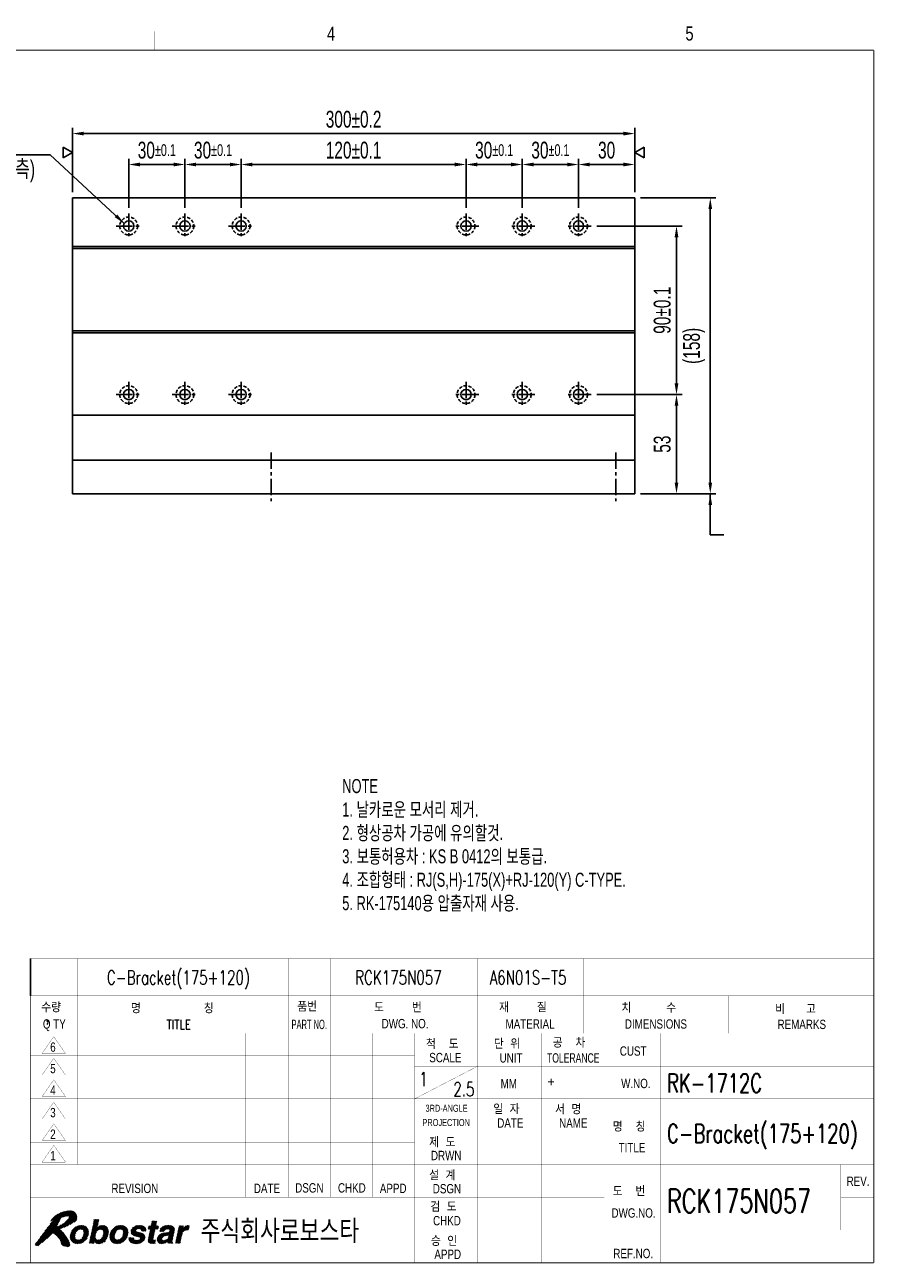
# Model space of a CAD drawing. Extents: x 8372 to 9333, y -2410 to -1735.
# Tile 2 of 2: x 8880 to 9333, y -2397 to -1735. Entities that reach past the tile are written whole.
import ezdxf
from ezdxf.enums import TextEntityAlignment as Align

# ---------------------------------------------------------------- set-up
doc = ezdxf.new("R2010")
doc.units = 0
doc.header["$LTSCALE"] = 7
doc.header["$MEASUREMENT"] = 0
doc.linetypes.add('CENTER', pattern=[2, 1.25, -0.25, 0.25, -0.25])
doc.linetypes.add('HIDDEN', pattern=[0.375, 0.25, -0.125])
doc.layers.get('0').update_dxf_attribs({"linetype": 'CONTINUOUS'})
doc.layers.get('DEFPOINTS').update_dxf_attribs({"linetype": 'CONTINUOUS'})
for name, color, linetype in [('1', 3, 'CENTER'), ('3', 4, 'CONTINUOUS'), ('CENTERLINE', 3, 'CENTER'), ('CL', 3, 'CENTER'), ('DIM', 4, 'CONTINUOUS'), ('DIMENSION', 4, 'CONTINUOUS'), ('HIDDENLINE', 5, 'HIDDEN')]:
    doc.layers.add(name, color=color, linetype=linetype)
doc.styles.add('GHS', font='romans.shx', dxfattribs={"bigfont": 'ghs.shx'})
doc.styles.add('HS', font='txt.shx', dxfattribs={"width": 0.8, "bigfont": 'hs.shx'})
doc.styles.add('KESTD1', font='simplex.shx', dxfattribs={"width": 0.7, "bigfont": 'hgs.shx'})
doc.styles.add('ROMANS', font='ROMANS.shx', dxfattribs={"width": 0.8})
doc.styles.get("Standard").update_dxf_attribs({"font": 'Gulim.ttf', "width": 0.7})
doc.dimstyles.new('A3', dxfattribs={"dimscale": 2, "dimtxt": 3, "dimasz": 2, "dimexe": 1, "dimexo": 1, "dimgap": 1, "dimtad": 1, "dimdec": 4, "dimdsep": 46, "dimtxsty": 'Standard', "dimcen": 2.5, "dimclrd": 4, "dimclre": 4, "dimclrt": 9, "dimazin": 2, "dimtfac": 1, "dimtdec": 4, "dimtmove": 0, "dimatfit": 3, "dimfxl": 0, "dimtolj": 1, "dimarcsym": 0})

# ---------------------------------------------------------------- blocks, each defined once
blk = doc.blocks.new('*X1')
at = {"color": 0}
for p, q in [((8.49, 5.4), (11.07, 7.98)), ((8.51, 5.59), (10.91, 7.99)), ((8.53, 5.79), (10.72, 7.98)), ((8.55, 5.98), (10.52, 7.96)), ((10.39, 7.12), (11.23, 7.96)), ((12.85, 5.52), (15.32, 7.98)), ((12.9, 5.74), (15.11, 7.96)), ((13.14, 6.86), (14.39, 8.11)), ((13.19, 7.09), (14.44, 8.34)), ((13.23, 7.31), (14.48, 8.56)), ((13.28, 7.54), (14.53, 8.79)), ((13.33, 7.76), (14.58, 9.01)), ((13.38, 7.99), (14.6, 9.21)), ((13.42, 8.21), (14.42, 9.21)), ((13.47, 8.44), (14.24, 9.21)), ((13.52, 8.66), (14.07, 9.21)), ((13.57, 8.88), (13.89, 9.21)), ((13.62, 9.11), (13.71, 9.21)), ((14.54, 7.03), (15.5, 7.99)), ((14.81, 7.12), (15.66, 7.97)), ((15.01, 7.14), (15.81, 7.95)), ((16.95, 5.55), (19.39, 7.99)), ((16.97, 5.74), (19.21, 7.98)), ((16.98, 5.94), (19.01, 7.96)), ((17.04, 6.17), (18.81, 7.94)), ((18.58, 7), (19.55, 7.97)), ((18.88, 7.13), (19.71, 7.95)), ((21.49, 6.55), (22.9, 7.96)), ((21.51, 6.39), (23.09, 7.98)), ((21.52, 6.23), (23.28, 7.99)), ((21.59, 6.13), (23.45, 7.99)), ((22.87, 7.23), (23.62, 7.98)), ((23.07, 7.25), (23.77, 7.95)), ((25.14, 7.2), (26.85, 8.91)), ((25.31, 7.2), (26.97, 8.85)), ((25.49, 7.2), (26.92, 8.63)), ((25.53, 6.71), (26.78, 7.95)), ((25.58, 6.93), (26.83, 8.18)), ((25.63, 7.15), (26.88, 8.4)), ((25.82, 8.05), (26.67, 8.91)), ((25.86, 8.28), (26.5, 8.91)), ((25.91, 8.5), (26.32, 8.91)), ((25.96, 8.73), (26.14, 8.91)), ((27.64, 6.69), (28.89, 7.94)), ((27.81, 6.69), (29.1, 7.98)), ((27.99, 6.69), (29.29, 7.99)), ((28.17, 6.69), (29.47, 8)), ((28.34, 6.69), (29.64, 7.99)), ((29.02, 7.19), (29.81, 7.98)), ((29.22, 7.21), (29.95, 7.95)), ((31.21, 5.32), (33.89, 7.99)), ((31.26, 5.54), (33.71, 7.99)), ((31.31, 5.76), (33.51, 7.97)), ((8.52, 5.25), (9.68, 6.41)), ((8.55, 5.1), (9.59, 6.15)), ((8.58, 4.96), (9.54, 5.92)), ((8.62, 6.23), (10.31, 7.92)), ((8.64, 4.84), (9.52, 5.72)), ((8.7, 6.49), (10.04, 7.84)), ((8.7, 4.73), (9.52, 5.54)), ((8.77, 4.61), (9.54, 5.39)), ((8.88, 6.84), (9.71, 7.68)), ((9.99, 4.07), (12.42, 6.5)), ((10.17, 4.08), (12.4, 6.3)), ((10.37, 4.1), (12.38, 6.1)), ((10.58, 4.12), (12.32, 5.87)), ((10.6, 7.15), (11.38, 7.94)), ((10.78, 7.16), (11.51, 7.89)), ((10.84, 4.21), (12.23, 5.6)), ((10.93, 7.13), (11.64, 7.84)), ((11.05, 5.31), (12.42, 6.68)), ((11.06, 7.09), (11.77, 7.79)), ((11.17, 7.02), (11.87, 7.71)), ((11.26, 6.93), (11.96, 7.64)), ((11.26, 5.69), (12.4, 6.83)), ((11.33, 6.82), (12.06, 7.56)), ((11.34, 5.95), (12.37, 6.98)), ((11.37, 6.69), (12.14, 7.46)), ((11.38, 6.17), (12.34, 7.12)), ((11.4, 6.54), (12.21, 7.35)), ((11.4, 6.36), (12.28, 7.24)), ((12.57, 4.17), (13.86, 5.46)), ((12.61, 4.39), (13.85, 5.63)), ((12.66, 4.62), (13.87, 5.83)), ((12.71, 4.84), (13.91, 6.05)), ((12.73, 4.16), (13.89, 5.32)), ((12.76, 5.07), (13.99, 6.3)), ((12.8, 5.29), (14.14, 6.63)), ((12.95, 5.97), (14.85, 7.87)), ((13, 6.19), (14.24, 7.44)), ((13.04, 6.42), (14.29, 7.66)), ((13.09, 6.64), (14.34, 7.89)), ((14.27, 4.1), (16.65, 6.49)), ((14.41, 4.07), (16.63, 6.29)), ((14.58, 4.06), (16.6, 6.09)), ((14.78, 4.09), (16.54, 5.84)), ((14.99, 4.12), (16.46, 5.59)), ((15.16, 7.12), (15.94, 7.9)), ((15.19, 5.21), (16.67, 6.68)), ((15.29, 7.08), (16.06, 7.84)), ((15.4, 7.01), (16.18, 7.79)), ((15.46, 5.65), (16.65, 6.84)), ((15.49, 6.91), (16.27, 7.7)), ((15.55, 6.81), (16.36, 7.61)), ((15.55, 5.92), (16.63, 7)), ((15.59, 6.67), (16.44, 7.52)), ((15.6, 6.14), (16.61, 7.15)), ((15.62, 6.51), (16.5, 7.4)), ((15.62, 6.34), (16.55, 7.27)), ((16.94, 5.37), (18.28, 6.71)), ((16.97, 5.22), (18.1, 6.34)), ((17, 5.07), (18.02, 6.09)), ((17.03, 4.92), (17.98, 5.87)), ((17.09, 4.81), (17.96, 5.68)), ((17.13, 6.43), (18.55, 7.86)), ((17.16, 4.7), (17.96, 5.5)), ((17.23, 4.59), (17.99, 5.36)), ((17.25, 6.73), (18.26, 7.74)), ((18.31, 4.08), (20.87, 6.64)), ((18.47, 4.06), (20.85, 6.45)), ((18.66, 4.08), (20.84, 6.25)), ((18.86, 4.1), (20.82, 6.06)), ((19.08, 4.15), (20.74, 5.8)), ((19.09, 7.16), (19.86, 7.92)), ((19.26, 7.15), (19.98, 7.88)), ((19.34, 4.23), (20.65, 5.54)), ((19.41, 7.13), (20.11, 7.83)), ((19.53, 7.07), (20.24, 7.77)), ((19.64, 7), (20.33, 7.7)), ((19.67, 5.62), (20.84, 6.79)), ((19.72, 6.91), (20.43, 7.62)), ((19.77, 5.89), (20.82, 6.94)), ((19.79, 6.79), (20.53, 7.54)), ((19.82, 6.65), (20.6, 7.43)), ((19.82, 6.12), (20.79, 7.09)), ((19.84, 6.32), (20.73, 7.21)), ((19.85, 6.5), (20.67, 7.32)), ((21.04, 5.04), (21.35, 5.36)), ((21.04, 5.22), (21.18, 5.36)), ((21.05, 4.87), (21.53, 5.36)), ((21.1, 4.75), (21.71, 5.36)), ((21.15, 4.62), (21.88, 5.36)), ((21.22, 4.52), (22.05, 5.35)), ((21.47, 6.72), (22.69, 7.93)), ((21.54, 6.96), (22.42, 7.84)), ((21.69, 6.04), (22.49, 6.84)), ((21.78, 5.96), (22.55, 6.73)), ((21.79, 7.38), (22.01, 7.61)), ((21.87, 5.87), (22.64, 6.65)), ((22, 5.82), (22.78, 6.6)), ((22.13, 5.78), (22.91, 6.56)), ((22.26, 5.73), (23.05, 6.52)), ((22.39, 5.69), (23.19, 6.49)), ((22.53, 5.65), (23.34, 6.46)), ((22.54, 4.06), (24.39, 5.92)), ((22.68, 5.62), (23.48, 6.42)), ((22.72, 4.07), (24.43, 5.78)), ((22.82, 5.59), (23.62, 6.38)), ((22.91, 4.08), (24.45, 5.62)), ((22.97, 5.55), (23.75, 6.34)), ((23.1, 5.51), (23.88, 6.29)), ((23.13, 4.13), (24.47, 5.46)), ((23.23, 5.47), (24.01, 6.24)), ((23.24, 7.24), (23.92, 7.92)), ((23.35, 5.41), (24.12, 6.17)), ((23.4, 7.22), (24.05, 7.88)), ((23.41, 5.29), (24.21, 6.09)), ((23.44, 5.15), (24.3, 6.01)), ((23.53, 7.18), (24.17, 7.82)), ((23.63, 7.1), (24.29, 7.77)), ((23.68, 6.98), (24.38, 7.68)), ((23.7, 6.82), (24.48, 7.6)), ((23.82, 6.76), (24.55, 7.49)), ((23.99, 6.76), (24.6, 7.37)), ((24.17, 6.76), (24.65, 7.24)), ((24.35, 6.76), (24.66, 7.07)), ((24.52, 6.76), (24.66, 6.9)), ((25.12, 4.7), (26.35, 5.93)), ((25.13, 4.54), (26.3, 5.71)), ((25.15, 4.91), (26.4, 6.16)), ((25.17, 7.41), (25.66, 7.9)), ((25.18, 4.41), (26.25, 5.49)), ((25.2, 5.13), (26.45, 6.38)), ((25.22, 7.63), (25.49, 7.9)), ((25.24, 5.36), (26.49, 6.61)), ((25.27, 7.86), (25.31, 7.9)), ((25.29, 5.58), (26.54, 6.83)), ((25.34, 5.81), (26.59, 7.06)), ((25.39, 6.03), (27.25, 7.9)), ((25.44, 6.26), (27.08, 7.9)), ((25.48, 6.48), (26.9, 7.9)), ((26.73, 7.2), (27.37, 7.83)), ((26.9, 7.2), (27.32, 7.61)), ((27.07, 4.89), (28.55, 6.36)), ((27.08, 7.2), (27.27, 7.38)), ((27.09, 4.72), (28.75, 6.39)), ((27.09, 5.08), (28.33, 6.32)), ((27.12, 4.58), (28.96, 6.42)), ((27.15, 5.32), (28.09, 6.26)), ((27.18, 4.46), (29.17, 6.45)), ((27.3, 5.64), (27.76, 6.1)), ((27.61, 6.84), (28.66, 7.89)), ((27.74, 7.15), (28.37, 7.77)), ((28.42, 4.11), (30.63, 6.32)), ((28.61, 5.72), (29.37, 6.48)), ((28.67, 4.19), (30.58, 6.1)), ((28.84, 5.77), (30.64, 7.57)), ((29.04, 4.39), (30.53, 5.87)), ((29.05, 5.8), (30.7, 7.45)), ((29.27, 5.85), (30.75, 7.33)), ((29.31, 4.48), (30.48, 5.65)), ((29.31, 4.3), (30.43, 5.42)), ((29.38, 7.2), (30.1, 7.92)), ((29.38, 5.25), (30.67, 6.54)), ((29.5, 5.55), (30.72, 6.77)), ((29.53, 7.17), (30.23, 7.87)), ((29.55, 5.77), (30.75, 6.98)), ((29.56, 5.96), (30.76, 7.16)), ((29.65, 7.12), (30.35, 7.82)), ((29.73, 7.02), (30.46, 7.75)), ((29.76, 6.87), (30.56, 7.67)), ((30.97, 4.19), (32.22, 5.44)), ((31.02, 4.42), (32.27, 5.67)), ((31.07, 4.64), (32.32, 5.89)), ((31.12, 4.87), (32.37, 6.12)), ((31.16, 5.09), (32.45, 6.38)), ((31.36, 5.99), (33.25, 7.89)), ((31.4, 6.21), (32.6, 7.41)), ((31.45, 6.44), (32.65, 7.63)), ((31.5, 6.66), (32.69, 7.86)), ((31.55, 6.89), (32.56, 7.9)), ((31.59, 7.11), (32.38, 7.9)), ((31.64, 7.34), (32.2, 7.9)), ((31.69, 7.56), (32.03, 7.9)), ((31.74, 7.79), (31.85, 7.9)), ((32.98, 6.91), (33.92, 7.85)), ((33.22, 6.97), (33.87, 7.62)), ((33.42, 6.99), (33.83, 7.4)), ((33.6, 7), (33.78, 7.18)), ((8.84, 4.51), (9.58, 5.25)), ((8.94, 4.44), (9.65, 5.14)), ((9.04, 4.36), (9.73, 5.05)), ((9.14, 4.28), (9.84, 4.98)), ((9.26, 4.23), (9.97, 4.93)), ((9.39, 4.18), (10.12, 4.91)), ((9.52, 4.13), (10.29, 4.9)), ((9.67, 4.1), (10.5, 4.93)), ((9.83, 4.09), (10.82, 5.07)), ((11.15, 4.34), (12.09, 5.28)), ((12.91, 4.16), (13.94, 5.19)), ((13.09, 4.16), (14.01, 5.09)), ((13.26, 4.16), (13.6, 4.49)), ((13.44, 4.16), (13.55, 4.27)), ((13.67, 4.57), (14.1, 5)), ((13.73, 4.45), (14.21, 4.93)), ((13.81, 4.36), (14.35, 4.9)), ((13.9, 4.27), (14.51, 4.87)), ((14.01, 4.2), (14.71, 4.9)), ((14.13, 4.15), (15.04, 5.05)), ((15.25, 4.2), (16.31, 5.27)), ((15.69, 4.46), (16.01, 4.79)), ((17.31, 4.5), (18.04, 5.23)), ((17.41, 4.42), (18.11, 5.12)), ((17.51, 4.34), (18.2, 5.03)), ((17.61, 4.26), (18.31, 4.96)), ((17.74, 4.22), (18.45, 4.93)), ((17.87, 4.17), (18.6, 4.9)), ((17.99, 4.12), (18.79, 4.91)), ((18.15, 4.1), (18.99, 4.94)), ((19.7, 4.41), (20.46, 5.17)), ((21.31, 4.43), (22.05, 5.17)), ((21.4, 4.35), (22.09, 5.04)), ((21.52, 4.29), (22.18, 4.94)), ((21.64, 4.23), (22.29, 4.88)), ((21.76, 4.17), (22.43, 4.84)), ((21.91, 4.14), (22.58, 4.82)), ((22.05, 4.11), (22.75, 4.81)), ((22.2, 4.09), (22.94, 4.82)), ((22.37, 4.07), (23.19, 4.9)), ((23.37, 4.19), (24.45, 5.27)), ((23.65, 4.3), (24.34, 4.98)), ((25.25, 4.31), (26.21, 5.26)), ((25.35, 4.23), (26.17, 5.04)), ((25.49, 4.19), (26.22, 4.92)), ((25.62, 4.14), (26.35, 4.87)), ((25.79, 4.13), (26.52, 4.86)), ((25.95, 4.12), (26.7, 4.87)), ((26.13, 4.12), (26.7, 4.69)), ((26.31, 4.12), (26.65, 4.47)), ((26.49, 4.13), (26.6, 4.24)), ((27.25, 4.36), (28.09, 5.2)), ((27.34, 4.27), (28.09, 5.02)), ((27.44, 4.2), (28.15, 4.9)), ((27.57, 4.14), (28.24, 4.82)), ((27.7, 4.1), (28.37, 4.77)), ((27.85, 4.08), (28.55, 4.77)), ((28.02, 4.06), (28.77, 4.82)), ((28.21, 4.08), (29.08, 4.95)), ((29.35, 4.16), (30.39, 5.2)), ((29.53, 4.16), (30.34, 4.97)), ((29.7, 4.16), (30.3, 4.76)), ((29.88, 4.16), (30.28, 4.56)), ((30.06, 4.16), (30.31, 4.41)), ((30.23, 4.16), (30.39, 4.32)), ((31.12, 4.16), (32.18, 5.22)), ((31.29, 4.16), (32.13, 4.99)), ((31.47, 4.16), (32.08, 4.77)), ((31.65, 4.16), (32.03, 4.54)), ((31.82, 4.16), (31.98, 4.32))]:
    blk.add_line(p, q, dxfattribs=at)
blk = doc.blocks.new('*X2')
at = {"color": 0}
for p, q in [((2.13, 5.4), (7.75, 11.03)), ((2.6, 6.05), (7.53, 10.98)), ((3.09, 6.72), (7.3, 10.93)), ((3.62, 7.42), (7.08, 10.88)), ((4.25, 8.23), (6.86, 10.84)), ((4.83, 8.99), (6.55, 10.71)), ((5.05, 6.2), (9.58, 10.73)), ((5.15, 6.12), (9.65, 10.62)), ((6.55, 9.65), (7.97, 11.06)), ((6.85, 9.77), (8.18, 11.1)), ((7.1, 9.84), (8.37, 11.11)), ((7.32, 9.89), (8.55, 11.11)), ((7.53, 9.92), (8.72, 11.11)), ((7.73, 9.94), (8.87, 11.08)), ((7.92, 9.96), (9.01, 11.05)), ((8.11, 9.97), (9.15, 11.01)), ((8.22, 9.54), (9.49, 10.81)), ((8.25, 9.93), (9.26, 10.94)), ((8.29, 9.8), (9.37, 10.88)), ((1.02, 3.77), (6.2, 8.94)), ((1.09, 4.01), (6.36, 9.27)), ((1.16, 3.72), (6.04, 8.6)), ((1.3, 3.69), (5.87, 8.26)), ((1.64, 4.74), (6.53, 9.63)), ((4.36, 8.87), (5.87, 10.38)), ((4.5, 9.19), (5.44, 10.12)), ((4.79, 9.12), (6.22, 10.55)), ((4.84, 6.34), (6.57, 8.07)), ((4.94, 6.27), (7.07, 8.4)), ((6.53, 7.33), (9.72, 10.52)), ((6.82, 7.44), (9.78, 10.4)), ((7.12, 7.56), (9.84, 10.28)), ((7.43, 7.69), (9.88, 10.15)), ((7.76, 7.85), (9.92, 10.01)), ((8.1, 8.01), (9.95, 9.86)), ((8.47, 8.2), (9.95, 9.69)), ((8.87, 8.43), (9.95, 9.51)), ((9.32, 8.7), (9.89, 9.27)), ((1.45, 3.66), (5.66, 7.87)), ((1.62, 3.65), (5.61, 7.64)), ((2.49, 4.35), (5.89, 7.74)), ((3.53, 5.21), (4.72, 6.4)), ((4.73, 6.41), (6.2, 7.88)), ((5.25, 6.04), (6.34, 7.14)), ((5.34, 5.96), (6.44, 7.06)), ((5.44, 5.88), (6.53, 6.97)), ((5.54, 5.8), (6.62, 6.89)), ((5.62, 5.71), (6.71, 6.8)), ((5.71, 5.62), (6.79, 6.71)), ((5.8, 5.54), (6.88, 6.62)), ((5.89, 5.45), (6.96, 6.52)), ((5.97, 5.35), (7.05, 6.43)), ((6.04, 5.25), (7.13, 6.33)), ((6.12, 5.15), (7.2, 6.23)), ((6.2, 5.05), (7.28, 6.13)), ((6.27, 4.94), (7.36, 6.03)), ((6.33, 4.83), (7.44, 5.93)), ((6.4, 4.72), (7.51, 5.83)), ((6.46, 4.61), (7.58, 5.72)), ((6.51, 4.48), (7.65, 5.62)), ((6.56, 4.36), (7.72, 5.51)), ((6.57, 4.01), (7.86, 5.29)), ((6.61, 4.23), (7.79, 5.4)), ((6.49, 4.11), (6.54, 4.15)), ((6.65, 3.92), (7.92, 5.18)), ((6.74, 3.83), (7.99, 5.07)), ((6.83, 3.74), (8.05, 4.96)), ((6.92, 3.65), (8.12, 4.85)), ((7.05, 3.6), (8.18, 4.73)), ((7.2, 3.58), (8.24, 4.62)), ((7.34, 3.54), (8.3, 4.5)), ((7.48, 3.51), (8.35, 4.37)), ((7.62, 3.47), (8.37, 4.22)), ((7.77, 3.44), (8.4, 4.07)), ((7.93, 3.42), (8.43, 3.92)), ((8.13, 3.44), (8.44, 3.75))]:
    blk.add_line(p, q, dxfattribs=at)
blk = doc.blocks.new('LOGO-ROBOSTAR')
at = {"color": 230, "const_width": 0.00973}
for points in [[(9.53, 10.79), (9.13, 11.02), (8.68, 11.12), (8.21, 11.1), (7.73, 11.02), (7.27, 10.92), (6.83, 10.83), (6.33, 10.61), (5.82, 10.35), (5.33, 10.06), (4.89, 9.7), (4.53, 9.27), (4.31, 8.74), (4.38, 8.82), (4.46, 8.88), (4.54, 8.94), (4.62, 9), (4.7, 9.06), (4.78, 9.12), (4.81, 9.1), (4.83, 9.07), (4.83, 9.04), (4.83, 9), (4.83, 8.96), (4.83, 8.93), (4.15, 8.1), (3.49, 7.26), (2.85, 6.39), (2.22, 5.52), (1.58, 4.66), (0.93, 3.8), (1.07, 3.75), (1.2, 3.71), (1.35, 3.68), (1.49, 3.66), (1.64, 3.65), (1.79, 3.66), (2.27, 4.16), (2.78, 4.6), (3.3, 5.02), (3.81, 5.44), (4.29, 5.9), (4.73, 6.42), (5.14, 6.14), (5.53, 5.81), (5.89, 5.45), (6.2, 5.05), (6.46, 4.62), (6.63, 4.18), (6.61, 4.14), (6.58, 4.14), (6.55, 4.15), (6.52, 4.16), (6.48, 4.18), (6.44, 4.18), (6.51, 4.08), (6.59, 3.98), (6.68, 3.89), (6.78, 3.79), (6.87, 3.7), (6.97, 3.61), (7.21, 3.58), (7.45, 3.52), (7.69, 3.45), (7.93, 3.42), (8.16, 3.45), (8.39, 3.56), (8.43, 3.71), (8.44, 3.85), (8.42, 3.99), (8.39, 4.13), (8.36, 4.28), (8.34, 4.42), (8.07, 4.93), (7.77, 5.43), (7.44, 5.93), (7.08, 6.4), (6.68, 6.83), (6.25, 7.22), (6.85, 7.45), (7.44, 7.7), (8.01, 7.97), (8.58, 8.26), (9.13, 8.58), (9.67, 8.93), (9.87, 9.21), (9.96, 9.53), (9.95, 9.87), (9.87, 10.21), (9.72, 10.52)], [(8.2, 9.45), (7.81, 9.02), (7.39, 8.64), (6.95, 8.3), (6.48, 8.02), (6, 7.79), (5.5, 7.6), (5.7, 7.93), (5.88, 8.27), (6.04, 8.61), (6.21, 8.96), (6.37, 9.3), (6.54, 9.64), (6.8, 9.75), (7.06, 9.83), (7.34, 9.89), (7.62, 9.93), (7.91, 9.96), (8.2, 9.97), (8.28, 9.91), (8.3, 9.83), (8.28, 9.74), (8.25, 9.64), (8.22, 9.55)]]:
    blk.add_lwpolyline(points, close=True, dxfattribs=at)
at = {"color": 5, "const_width": 0.00973}
for points in [[(10.04, 4.06), (9.56, 4.11), (9.15, 4.27), (8.81, 4.54), (8.59, 4.92), (8.49, 5.42), (8.55, 6.03), (8.75, 6.64), (9.06, 7.14), (9.45, 7.52), (9.89, 7.79), (10.38, 7.94), (10.88, 8), (11.36, 7.94), (11.78, 7.79), (12.11, 7.52), (12.34, 7.14), (12.43, 6.64), (12.37, 6.03), (12.17, 5.42), (11.86, 4.92), (11.48, 4.54), (11.03, 4.27), (10.54, 4.11)], [(14.24, 7.41), (14.25, 7.41), (14.37, 7.54), (14.52, 7.67), (14.7, 7.79), (14.91, 7.9), (15.16, 7.97), (15.46, 8), (15.85, 7.94), (16.18, 7.78), (16.44, 7.52), (16.61, 7.15), (16.67, 6.66), (16.6, 6.07), (16.46, 5.57), (16.23, 5.09), (15.94, 4.68), (15.56, 4.36), (15.12, 4.14), (14.6, 4.06), (14.4, 4.08), (14.2, 4.12), (14.02, 4.19), (13.87, 4.3), (13.73, 4.44), (13.64, 4.63), (13.63, 4.63), (13.53, 4.16), (12.56, 4.16), (13.64, 9.21), (14.62, 9.21)], [(18.49, 4.06), (18.01, 4.11), (17.59, 4.27), (17.25, 4.54), (17.03, 4.92), (16.93, 5.42), (16.99, 6.03), (17.2, 6.64), (17.5, 7.14), (17.89, 7.52), (18.34, 7.79), (18.82, 7.94), (19.32, 8), (19.8, 7.94), (20.22, 7.79), (20.55, 7.52), (20.78, 7.14), (20.87, 6.64), (20.81, 6.03), (20.61, 5.42), (20.31, 4.92), (19.92, 4.54), (19.47, 4.27), (18.99, 4.11)], [(23.7, 6.76), (23.7, 6.88), (23.68, 6.99), (23.63, 7.1), (23.53, 7.18), (23.37, 7.23), (23.15, 7.25), (22.91, 7.24), (22.74, 7.19), (22.62, 7.13), (22.54, 7.05), (22.49, 6.97), (22.46, 6.89), (22.59, 6.66), (23, 6.53), (23.53, 6.41), (24.06, 6.23), (24.42, 5.9), (24.48, 5.35), (24.3, 4.87), (24.01, 4.53), (23.65, 4.3), (23.27, 4.15), (22.89, 4.08), (22.57, 4.06), (22.15, 4.09), (21.75, 4.18), (21.42, 4.33), (21.17, 4.58), (21.03, 4.91), (21.04, 5.36), (22.05, 5.36), (22.04, 5.2), (22.07, 5.07), (22.15, 4.96), (22.28, 4.88), (22.48, 4.83), (22.75, 4.81), (22.98, 4.83), (23.15, 4.88), (23.29, 4.95), (23.38, 5.03), (23.43, 5.12), (23.46, 5.19), (23.34, 5.43), (22.94, 5.56), (22.4, 5.68), (21.88, 5.86), (21.53, 6.19), (21.47, 6.75), (21.56, 7.03), (21.73, 7.31), (21.97, 7.58), (22.3, 7.79), (22.72, 7.94), (23.25, 8), (23.62, 7.98), (23.97, 7.91), (24.29, 7.77), (24.53, 7.55), (24.66, 7.22), (24.66, 6.76)], [(26.77, 7.9), (27.38, 7.9), (27.23, 7.2), (26.62, 7.2), (26.19, 5.17), (26.17, 5.07), (26.17, 4.99), (26.19, 4.93), (26.25, 4.89), (26.36, 4.87), (26.53, 4.86), (26.56, 4.86), (26.6, 4.87), (26.63, 4.87), (26.67, 4.87), (26.7, 4.87), (26.74, 4.88), (26.58, 4.13), (26.5, 4.13), (26.42, 4.13), (26.34, 4.12), (26.27, 4.12), (26.19, 4.12), (26.11, 4.12), (25.99, 4.12), (25.62, 4.14), (25.37, 4.22), (25.21, 4.34), (25.13, 4.5), (25.12, 4.7), (25.15, 4.93), (25.64, 7.2), (25.13, 7.2), (25.28, 7.9), (25.78, 7.9), (26, 8.91), (26.98, 8.91)], [(30.32, 4.89), (30.29, 4.7), (30.28, 4.55), (30.29, 4.45), (30.32, 4.38), (30.36, 4.34), (30.42, 4.31), (30.38, 4.16), (29.32, 4.16), (29.32, 4.24), (29.31, 4.31), (29.31, 4.37), (29.31, 4.43), (29.32, 4.51), (29.33, 4.6), (29.18, 4.48), (29.01, 4.36), (28.81, 4.25), (28.58, 4.15), (28.31, 4.09), (28, 4.06), (27.73, 4.09), (27.48, 4.17), (27.28, 4.32), (27.13, 4.53), (27.07, 4.8), (27.1, 5.15), (27.2, 5.49), (27.37, 5.77), (27.58, 5.99), (27.84, 6.16), (28.13, 6.28), (28.44, 6.35), (29.35, 6.48), (29.43, 6.49), (29.52, 6.52), (29.6, 6.56), (29.67, 6.61), (29.72, 6.68), (29.76, 6.77), (29.77, 6.95), (29.71, 7.07), (29.61, 7.15), (29.48, 7.19), (29.34, 7.21), (29.21, 7.21), (28.99, 7.19), (28.82, 7.12), (28.69, 7.03), (28.6, 6.92), (28.54, 6.8), (28.49, 6.69), (27.54, 6.69), (27.76, 7.18), (28.04, 7.54), (28.36, 7.77), (28.73, 7.91), (29.11, 7.98), (29.49, 8), (29.78, 7.98), (30.1, 7.92), (30.39, 7.8), (30.63, 7.6), (30.76, 7.31), (30.75, 6.91)], [(31.76, 7.9), (32.7, 7.9), (32.57, 7.25), (32.58, 7.25), (32.72, 7.44), (32.88, 7.61), (33.05, 7.77), (33.25, 7.89), (33.49, 7.97), (33.76, 8), (33.8, 8), (33.83, 7.99), (33.86, 7.99), (33.89, 7.99), (33.92, 7.99), (33.95, 7.98), (33.74, 6.99), (33.7, 6.99), (33.65, 6.99), (33.6, 7), (33.55, 7), (33.51, 7), (33.46, 7), (33.12, 6.96), (32.86, 6.86), (32.66, 6.71), (32.52, 6.52), (32.42, 6.32), (32.36, 6.11), (31.95, 4.16), (30.97, 4.16)], [(10.7, 7.17), (10.36, 7.12), (10.09, 6.98), (9.89, 6.78), (9.73, 6.54), (9.63, 6.28), (9.56, 6.03), (9.52, 5.78), (9.52, 5.52), (9.57, 5.28), (9.69, 5.08), (9.9, 4.94), (10.22, 4.89), (10.56, 4.94), (10.83, 5.08), (11.04, 5.28), (11.19, 5.52), (11.29, 5.78), (11.36, 6.03), (11.4, 6.28), (11.4, 6.54), (11.35, 6.78), (11.23, 6.98), (11.02, 7.12)], [(14.98, 7.15), (14.68, 7.1), (14.43, 6.97), (14.23, 6.77), (14.08, 6.52), (13.96, 6.24), (13.88, 5.95), (13.85, 5.67), (13.86, 5.42), (13.93, 5.2), (14.06, 5.03), (14.25, 4.91), (14.53, 4.87), (14.82, 4.92), (15.06, 5.07), (15.25, 5.27), (15.4, 5.51), (15.51, 5.76), (15.58, 6), (15.62, 6.29), (15.62, 6.56), (15.56, 6.8), (15.44, 6.98), (15.25, 7.1)], [(19.15, 7.17), (18.8, 7.12), (18.54, 6.98), (18.33, 6.78), (18.18, 6.54), (18.07, 6.28), (18, 6.03), (17.97, 5.78), (17.96, 5.52), (18.01, 5.28), (18.13, 5.08), (18.34, 4.94), (18.66, 4.89), (19, 4.94), (19.27, 5.08), (19.48, 5.28), (19.63, 5.52), (19.74, 5.78), (19.8, 6.03), (19.84, 6.28), (19.85, 6.54), (19.8, 6.78), (19.68, 6.98), (19.46, 7.12)], [(29.59, 5.98), (29.53, 5.94), (29.45, 5.91), (29.35, 5.87), (29.23, 5.84), (29.07, 5.81), (28.88, 5.78), (28.7, 5.74), (28.53, 5.69), (28.38, 5.62), (28.25, 5.53), (28.15, 5.39), (28.09, 5.21), (28.08, 5.06), (28.11, 4.94), (28.17, 4.86), (28.26, 4.8), (28.36, 4.77), (28.45, 4.76), (28.68, 4.79), (28.89, 4.85), (29.1, 4.96), (29.27, 5.11), (29.41, 5.29), (29.49, 5.5)]]:
    blk.add_lwpolyline(points, close=True, dxfattribs=at)
at = {"color": 230, "linetype": 'Continuous'}
blk.add_blockref('*X2', (0, 0), dxfattribs=at)
at = {"color": 5, "linetype": 'Continuous'}
blk.add_blockref('*X1', (0, 0), dxfattribs=at)
at = {"style": 'GHS', "width": 0.8}
blk.add_text('주식회사로보스타', height=5, dxfattribs=at).set_placement((36.32, 4.19))
blk = doc.blocks.new('A3-DJ')
for points, const_width in [([(30, 269), (410, 269)], 0.2), ([(410, 269), (410, 10)], 0.2), ([(230, 67), (410, 67)], 0.1), ([(230, 67), (230, 10)], 0.1), ([(30, 10), (410, 10)], 0.2)]:
    blk.add_lwpolyline(points, dxfattribs=dict(const_width=const_width))
at = {"layer": '3'}
blk.add_line((230, 75), (230, 67), dxfattribs=at)
at = {"layer": '3', "const_width": 0.05}
for points in [[(256.5, 273), (256.5, 269)], [(333, 273), (333, 269)], [(230, 75), (410, 75)], [(240, 75), (240, 31)], [(285, 75), (285, 24)], [(294, 75), (294, 24)], [(325.5, 75), (325.5, 10)], [(348, 75), (348, 59)], [(379, 67), (379, 59)], [(230, 59), (410, 59)], [(235, 58.3), (232.5, 54.7)], [(237.5, 54.7), (235, 58.3)], [(276, 59), (276, 24)], [(303, 59), (303, 24)], [(312, 59), (312, 10)], [(339, 59), (339, 10)], [(352.5, 59), (352.5, 10)], [(364.5, 59), (364.5, 10)], [(230, 54.2), (312, 54.2)], [(232.5, 54.7), (237.5, 54.7)], [(235, 53.7), (232.5, 50.1)], [(237.5, 50.1), (235, 53.7)], [(312, 52), (410, 52)], [(325.5, 52), (312, 45)], [(230, 49.6), (312, 49.6)], [(232.5, 50.1), (237.5, 50.1)], [(235, 49.1), (232.5, 45.5)], [(237.5, 45.5), (235, 49.1)], [(230, 45), (410, 45)], [(232.5, 45.5), (237.5, 45.5)], [(235, 44.3), (232.5, 40.7)], [(237.5, 40.7), (235, 44.3)], [(230, 40.2), (312, 40.2)], [(232.5, 40.7), (237.5, 40.7)], [(235, 39.7), (232.5, 36.1)], [(237.5, 36.1), (235, 39.7)], [(312, 38), (352.5, 38)], [(230, 35.6), (312, 35.6)], [(232.5, 36.1), (237.5, 36.1)], [(235, 35.1), (232.5, 31.5)], [(237.5, 31.5), (235, 35.1)], [(230, 31), (410, 31)], [(232.5, 31.5), (237.5, 31.5)], [(403, 31), (403, 17)], [(230, 24), (352.5, 24)], [(403, 24), (410, 24)], [(312, 17), (410, 17)]]:
    blk.add_lwpolyline(points, dxfattribs=at)
blk.add_blockref('LOGO-ROBOSTAR', (230, 10))
at = {"style": 'GHS'}
for s, p in [('수량', (232.32, 63.51)), ('명         칭', (251.47, 63.3)), ('품번', (286.96, 63.68)), ('도    번', (303.35, 63.48)), ('재    질', (330.03, 63.52)), ('치     수', (356.15, 63.4)), ('비   고', (388.96, 63.15)), ('공  차', (341.48, 55.96)), ('척  도', (314.43, 55.68)), ('단 위', (328.93, 55.71)), ('일 자', (328.8, 41.77)), ('서 명', (341.98, 41.72)), ('명  칭', (354.31, 38.03)), ('제 도', (315.12, 34.7)), ('설 계', (315.12, 27.63)), ('도  번', (354.29, 24.24)), ('검 도', (315.37, 20.92)), ('승 인', (315.49, 13.6))]:
    blk.add_text(s, height=2, dxfattribs=at).set_placement(p)
at = {"layer": '1', "color": 2, "linetype": 'Continuous', "style": 'ROMANS'}
blk.add_text(',', height=2, dxfattribs=at).set_placement((233.63, 62.23), align=Align.MIDDLE)
at = {"layer": '3'}
for s, height, width, p in [('4', 3, 0.8, (294.18, 272.54)), ('5', 3, 0.8, (370.68, 272.54)), ('Q TY', 2, 0.8, (235.12, 60.75)), ('PART NO.', 2, 0.55, (289.52, 60.91)), ('DWG. NO.', 2, 0.8, (309.97, 61.08)), ('MATERIAL', 2, 0.8, (336.65, 61)), ('DIMENSIONS', 2, 0.8, (363.51, 61)), ('REMARKS', 2, 0.8, (394.64, 60.92)), ('6', 2, 0.8, (234.82, 56.07)), ('CUST', 2, 0.8, (358.65, 55.23)), ('SCALE', 2, 0.8, (318.57, 53.83)), ('UNIT', 2, 0.8, (332.59, 53.75)), ('TOLERANCE', 2, 0.7, (345.87, 53.75)), ('5', 2, 0.8, (234.82, 51.47)), ('4', 2, 0.8, (234.82, 46.87)), ('MM', 2, 0.8, (332.11, 48.28)), ('W.NO.', 2, 0.8, (359.23, 48.3)), ('3', 2, 0.8, (234.82, 42.07)), ('3RD-ANGLE', 1.5, 0.8, (318.83, 43)), ('PROJECTION', 1.5, 0.8, (318.75, 39.95)), ('DATE', 2, 0.8, (332.44, 39.84)), ('NAME', 2, 0.8, (345.88, 39.84)), ('2', 2, 0.8, (234.82, 37.47)), ('TITLE', 2, 0.8, (358.41, 34.56)), ('1', 2, 0.8, (234.82, 32.87)), ('DRWN', 2, 0.8, (318.75, 32.91)), ('REVISION', 2, 0.8, (252.3, 25.89)), ('DATE', 2, 0.8, (280.49, 25.89)), ('DSGN', 2, 0.8, (289.55, 26)), ('CHKD', 2, 0.8, (298.61, 26)), ('APPD', 2, 0.8, (307.44, 25.89)), ('DSGN', 2, 0.8, (318.91, 25.82)), ('REV.', 2, 0.8, (406.65, 27.42)), ('DWG.NO.', 2, 0.8, (358.74, 20.64)), ('CHKD', 2, 0.8, (318.91, 18.99)), ('REF.NO.', 2, 0.8, (358.66, 11.98)), ('APPD', 2, 0.8, (319.08, 11.81))]:
    blk.add_text(s, height=height, dxfattribs=dict(at, width=width)).set_placement(p, align=Align.MIDDLE)
at = {"layer": '3', "style": 'HS', "width": 0.8}
blk.add_text('TITLE', height=2, dxfattribs=at).set_placement((261.67, 60.91), align=Align.MIDDLE)
at = {"layer": '3'}
blk.add_text('+', height=2, dxfattribs=at).set_placement((341.14, 48.65), align=Align.MIDDLE)
blk = doc.blocks.new('*D20')
at = {"layer": 'DEFPOINTS', "color": 0}
for p in [(9182.21, -1932.71), (9227.75, -1932.71), (9205.46, -1985.71)]:
    blk.add_point(p, dxfattribs=at)
at = {"layer": 'DIMENSION', "color": 4, "lineweight": -2}
for p, q in [((9185.21, -1932.71), (9230.75, -1932.71)), ((9227.75, -1979.71), (9227.75, -1938.71)), ((9208.46, -1985.71), (9230.75, -1985.71))]:
    blk.add_line(p, q, dxfattribs=at)
at = {"layer": 'DIMENSION', "color": 4}
for points in [[(9226.75, -1938.71), (9228.75, -1938.71), (9227.75, -1932.71)], [(9226.75, -1979.71), (9228.75, -1979.71), (9227.75, -1985.71)]]:
    blk.add_solid(points, dxfattribs=at)
at = {"layer": 'DIMENSION', "color": 9, "insert": (9220.14, -1959.21), "char_height": 9, "attachment_point": 5, "rotation": 90}
blk.add_mtext('\\A1;53', dxfattribs=at)
blk = doc.blocks.new('*D19')
at = {"layer": 'DEFPOINTS', "color": 0}
for p in [(9182.21, -1842.71), (9227.75, -1842.71), (9182.21, -1932.71)]:
    blk.add_point(p, dxfattribs=at)
at = {"layer": 'DIMENSION', "color": 4, "lineweight": -2}
for p, q in [((9185.21, -1842.71), (9230.75, -1842.71)), ((9227.75, -1926.71), (9227.75, -1848.71)), ((9185.21, -1932.71), (9230.75, -1932.71))]:
    blk.add_line(p, q, dxfattribs=at)
at = {"layer": 'DIMENSION', "color": 4}
for points in [[(9226.75, -1848.71), (9228.75, -1848.71), (9227.75, -1842.71)], [(9226.75, -1926.71), (9228.75, -1926.71), (9227.75, -1932.71)]]:
    blk.add_solid(points, dxfattribs=at)
at = {"layer": 'DIMENSION', "color": 9, "insert": (9220.13, -1887.71), "char_height": 9, "attachment_point": 5, "rotation": 90}
blk.add_mtext('\\A1;90±0.1', dxfattribs=at)
blk = doc.blocks.new('*D18')
at = {"layer": 'DEFPOINTS', "color": 0}
for p in [(9205.46, -1827.71), (9245.77, -1827.71), (9205.46, -1985.71)]:
    blk.add_point(p, dxfattribs=at)
at = {"layer": 'DIMENSION', "color": 4, "lineweight": -2}
for p, q in [((9208.46, -1827.71), (9248.77, -1827.71)), ((9245.77, -1979.71), (9245.77, -1833.71)), ((9208.46, -1985.71), (9248.77, -1985.71))]:
    blk.add_line(p, q, dxfattribs=at)
at = {"layer": 'DIMENSION', "color": 4}
for points in [[(9244.77, -1833.71), (9246.77, -1833.71), (9245.77, -1827.71)], [(9244.77, -1979.71), (9246.77, -1979.71), (9245.77, -1985.71)]]:
    blk.add_solid(points, dxfattribs=at)
at = {"layer": 'DIMENSION', "color": 9, "insert": (9237.11, -1906.71), "char_height": 9, "attachment_point": 5, "rotation": 90}
blk.add_mtext('\\A1;(158)', dxfattribs=at)
blk = doc.blocks.new('*D17')
at = {"layer": 'DEFPOINTS', "color": 0}
for p in [(9205.46, -1793.36), (8905.46, -1827.71), (9205.46, -1827.71)]:
    blk.add_point(p, dxfattribs=at)
at = {"layer": 'DIMENSION', "color": 4, "lineweight": -2}
for p, q in [((8905.46, -1824.71), (8905.46, -1790.36)), ((9205.46, -1824.71), (9205.46, -1790.36)), ((8911.46, -1793.36), (9199.46, -1793.36))]:
    blk.add_line(p, q, dxfattribs=at)
at = {"layer": 'DIMENSION', "color": 4}
for points in [[(8911.46, -1792.36), (8911.46, -1794.36), (8905.46, -1793.36)], [(9199.46, -1792.36), (9199.46, -1794.36), (9205.46, -1793.36)]]:
    blk.add_solid(points, dxfattribs=at)
at = {"layer": 'DIMENSION', "color": 9, "insert": (9055.46, -1785.75), "char_height": 9, "attachment_point": 5}
blk.add_mtext('\\A1;300±0.2', dxfattribs=at)
blk = doc.blocks.new('*D16')
at = {"layer": 'DEFPOINTS', "color": 0}
for p in [(9175.46, -1809.87), (9205.46, -1827.71), (9175.46, -1835.96)]:
    blk.add_point(p, dxfattribs=at)
at = {"layer": 'DIMENSION', "color": 4, "lineweight": -2}
for p, q in [((9175.46, -1832.96), (9175.46, -1806.87)), ((9199.46, -1809.87), (9181.46, -1809.87)), ((9205.46, -1824.71), (9205.46, -1806.87))]:
    blk.add_line(p, q, dxfattribs=at)
at = {"layer": 'DIMENSION', "color": 4}
for points in [[(9181.46, -1808.87), (9181.46, -1810.87), (9175.46, -1809.87)], [(9199.46, -1808.87), (9199.46, -1810.87), (9205.46, -1809.87)]]:
    blk.add_solid(points, dxfattribs=at)
at = {"layer": 'DIMENSION', "color": 9, "insert": (9190.46, -1802.25), "char_height": 9, "attachment_point": 5}
blk.add_mtext('\\A1;30', dxfattribs=at)
blk = doc.blocks.new('SF11', base_point=(-8650.02, -6556.68))
at = {"layer": 'DIMENSION'}
for p, q in [((-8650.02, -6555.68), (-8649.45, -6556.68)), ((-8650.02, -6555.68), (-8648.87, -6555.68)), ((-8648.87, -6555.68), (-8649.45, -6556.68))]:
    blk.add_line(p, q, dxfattribs=at)
blk = doc.blocks.new('*D21')
at = {"layer": 'DEFPOINTS', "color": 0}
for p in [(9145.46, -1809.87), (9145.46, -1835.96), (9175.46, -1835.96)]:
    blk.add_point(p, dxfattribs=at)
at = {"layer": 'DIMENSION', "color": 4, "lineweight": -2}
for p, q in [((9145.46, -1832.96), (9145.46, -1806.87)), ((9169.46, -1809.87), (9151.46, -1809.87)), ((9175.46, -1832.96), (9175.46, -1806.87))]:
    blk.add_line(p, q, dxfattribs=at)
at = {"layer": 'DIMENSION', "color": 4}
for points in [[(9151.46, -1808.87), (9151.46, -1810.87), (9145.46, -1809.87)], [(9169.46, -1808.87), (9169.46, -1810.87), (9175.46, -1809.87)]]:
    blk.add_solid(points, dxfattribs=at)
at = {"layer": 'DIMENSION', "color": 9, "insert": (9160.46, -1802.25), "char_height": 9, "attachment_point": 5}
blk.add_mtext('\\A1;30{\\H6.300000;±0.1}', dxfattribs=at)
blk = doc.blocks.new('*D22')
at = {"layer": 'DEFPOINTS', "color": 0}
for p in [(9115.46, -1809.87), (9115.46, -1835.96), (9145.46, -1835.96)]:
    blk.add_point(p, dxfattribs=at)
at = {"layer": 'DIMENSION', "color": 4, "lineweight": -2}
for p, q in [((9115.46, -1832.96), (9115.46, -1806.87)), ((9139.46, -1809.87), (9121.46, -1809.87)), ((9145.46, -1832.96), (9145.46, -1806.87))]:
    blk.add_line(p, q, dxfattribs=at)
at = {"layer": 'DIMENSION', "color": 4}
for points in [[(9121.46, -1808.87), (9121.46, -1810.87), (9115.46, -1809.87)], [(9139.46, -1808.87), (9139.46, -1810.87), (9145.46, -1809.87)]]:
    blk.add_solid(points, dxfattribs=at)
at = {"layer": 'DIMENSION', "color": 9, "insert": (9130.46, -1802.25), "char_height": 9, "attachment_point": 5}
blk.add_mtext('\\A1;30{\\H6.300000;±0.1}', dxfattribs=at)
blk = doc.blocks.new('*D23')
at = {"layer": 'DEFPOINTS', "color": 0}
for p in [(8995.46, -1809.87), (8995.46, -1835.96), (9115.46, -1835.96)]:
    blk.add_point(p, dxfattribs=at)
at = {"layer": 'DIMENSION', "color": 4, "lineweight": -2}
for p, q in [((8995.46, -1832.96), (8995.46, -1806.87)), ((9109.46, -1809.87), (9001.46, -1809.87)), ((9115.46, -1832.96), (9115.46, -1806.87))]:
    blk.add_line(p, q, dxfattribs=at)
at = {"layer": 'DIMENSION', "color": 4}
for points in [[(9001.46, -1808.87), (9001.46, -1810.87), (8995.46, -1809.87)], [(9109.46, -1808.87), (9109.46, -1810.87), (9115.46, -1809.87)]]:
    blk.add_solid(points, dxfattribs=at)
at = {"layer": 'DIMENSION', "color": 9, "insert": (9055.46, -1802.24), "char_height": 9, "attachment_point": 5}
blk.add_mtext('\\A1;120±0.1', dxfattribs=at)
blk = doc.blocks.new('*D24')
at = {"layer": 'DEFPOINTS', "color": 0}
for p in [(8965.46, -1809.87), (8965.46, -1835.96), (8995.46, -1835.96)]:
    blk.add_point(p, dxfattribs=at)
at = {"layer": 'DIMENSION', "color": 4, "lineweight": -2}
for p, q in [((8965.46, -1832.96), (8965.46, -1806.87)), ((8989.46, -1809.87), (8971.46, -1809.87)), ((8995.46, -1832.96), (8995.46, -1806.87))]:
    blk.add_line(p, q, dxfattribs=at)
at = {"layer": 'DIMENSION', "color": 4}
for points in [[(8971.46, -1808.87), (8971.46, -1810.87), (8965.46, -1809.87)], [(8989.46, -1808.87), (8989.46, -1810.87), (8995.46, -1809.87)]]:
    blk.add_solid(points, dxfattribs=at)
at = {"layer": 'DIMENSION', "color": 9, "insert": (8980.46, -1802.25), "char_height": 9, "attachment_point": 5}
blk.add_mtext('\\A1;30{\\H6.300000;±0.1}', dxfattribs=at)
blk = doc.blocks.new('*D25')
at = {"layer": 'DEFPOINTS', "color": 0}
for p in [(8935.46, -1809.87), (8935.46, -1835.96), (8965.46, -1835.96)]:
    blk.add_point(p, dxfattribs=at)
at = {"layer": 'DIMENSION', "color": 4, "lineweight": -2}
for p, q in [((8935.46, -1832.96), (8935.46, -1806.87)), ((8959.46, -1809.87), (8941.46, -1809.87)), ((8965.46, -1832.96), (8965.46, -1806.87))]:
    blk.add_line(p, q, dxfattribs=at)
at = {"layer": 'DIMENSION', "color": 4}
for points in [[(8941.46, -1808.87), (8941.46, -1810.87), (8935.46, -1809.87)], [(8959.46, -1808.87), (8959.46, -1810.87), (8965.46, -1809.87)]]:
    blk.add_solid(points, dxfattribs=at)
at = {"layer": 'DIMENSION', "color": 9, "insert": (8950.46, -1802.25), "char_height": 9, "attachment_point": 5}
blk.add_mtext('\\A1;30{\\H6.300000;±0.1}', dxfattribs=at)

msp = doc.modelspace()

# ---------------------------------------------------------------- linework, layer by layer
for p, q in [((8905.46, -1985.71), (8905.46, -1827.71)), ((8905.46, -1827.71), (9205.46, -1827.71)), ((9205.46, -1827.71), (9205.46, -1985.71)), ((8905.46, -1853.71), (9205.46, -1853.71)), ((8905.46, -1854.71), (9205.46, -1854.71)), ((8905.46, -1898.71), (9205.46, -1898.71)), ((8905.46, -1899.71), (9205.46, -1899.71)), ((8905.46, -1943.71), (9205.46, -1943.71)), ((8905.46, -1943.71), (9205.46, -1943.71)), ((8905.46, -1967.71), (9205.46, -1967.71)), ((8905.46, -1985.71), (9205.46, -1985.71))]:
    msp.add_line(p, q)
for centre in [(8935.46, -1842.71), (8965.46, -1842.71), (8995.46, -1842.71), (9115.46, -1842.71), (9145.46, -1842.71), (9175.46, -1842.71), (8935.46, -1932.71), (8965.46, -1932.71), (8995.46, -1932.71), (9115.46, -1932.71), (9145.46, -1932.71), (9175.46, -1932.71)]:
    msp.add_circle(centre, 2.75)
at = {"layer": 'CENTERLINE'}
for p, q in [((9011.46, -1963.71), (9011.46, -1989.71)), ((9195.46, -1963.71), (9195.46, -1989.71))]:
    msp.add_line(p, q, dxfattribs=at)
at = {"layer": 'CL'}
for p, q in [((8935.46, -1835.96), (8935.46, -1849.46)), ((8965.46, -1835.96), (8965.46, -1849.46)), ((8995.46, -1835.96), (8995.46, -1849.46)), ((9115.46, -1835.96), (9115.46, -1849.46)), ((9145.46, -1835.96), (9145.46, -1849.46)), ((9175.46, -1835.96), (9175.46, -1849.46)), ((8928.71, -1842.71), (8942.21, -1842.71)), ((8958.71, -1842.71), (8972.21, -1842.71)), ((8988.71, -1842.71), (9002.21, -1842.71)), ((9122.21, -1842.71), (9108.71, -1842.71)), ((9152.21, -1842.71), (9138.71, -1842.71)), ((9182.21, -1842.71), (9168.71, -1842.71)), ((8935.46, -1925.96), (8935.46, -1939.46)), ((8965.46, -1925.96), (8965.46, -1939.46)), ((8995.46, -1925.96), (8995.46, -1939.46)), ((9115.46, -1925.96), (9115.46, -1939.46)), ((9145.46, -1925.96), (9145.46, -1939.46)), ((9175.46, -1925.96), (9175.46, -1939.46)), ((8928.71, -1932.71), (8942.21, -1932.71)), ((8958.71, -1932.71), (8972.21, -1932.71)), ((8988.71, -1932.71), (9002.21, -1932.71)), ((9122.21, -1932.71), (9108.71, -1932.71)), ((9152.21, -1932.71), (9138.71, -1932.71)), ((9182.21, -1932.71), (9168.71, -1932.71))]:
    msp.add_line(p, q, dxfattribs=at)
at = {"layer": 'HIDDENLINE'}
for centre in [(8935.46, -1842.71), (8965.46, -1842.71), (8995.46, -1842.71), (9115.46, -1842.71), (9145.46, -1842.71), (9175.46, -1842.71), (8935.46, -1932.71), (8965.46, -1932.71), (8995.46, -1932.71), (9115.46, -1932.71), (9145.46, -1932.71), (9175.46, -1932.71)]:
    msp.add_circle(centre, 4.75, dxfattribs=at)

# ---------------------------------------------------------------- block references
at = {"xscale": 2.5, "yscale": 2.5, "zscale": 2.5}
msp.add_blockref('A3-DJ', (8307.99, -2421.33), dxfattribs=at)
at = {"layer": 'DIM', "xscale": 5, "yscale": 5}
for p, rotation in [((8905.46, -1806.32), 90), ((9205.46, -1800.6), 270)]:
    msp.add_blockref('SF11', p, dxfattribs=dict(at, rotation=rotation))

# ---------------------------------------------------------------- texts
at = {"color": 9, "width": 0.7}
msp.add_text('C.B %%c9.5 DP49(반대측)', height=9, dxfattribs=at).set_placement((8799.48, -1816.66))
at = {"style": 'KESTD1', "width": 0.7}
for s, height, p in [('RK-1712C', 10, (9222.69, -2305.37)), ('C-Bracket(175+120)', 10, (9222.69, -2332.3)), ('RCK175N057', 12.5, (9222.69, -2369.59))]:
    msp.add_text(s, height=height, dxfattribs=at).set_placement(p)
at = {"color": 9, "insert": (9049.4, -2138.03), "char_height": 7.5, "width": 308.0714, "attachment_point": 1}
msp.add_mtext('NOTE\\P1. 날카로운 모서리 제거.\\P2. 형상공차 가공에 유의할것.\\P3. 보통허용차 : KS B 0412의 보통급.\\P{\\C6;4. 조합형태 : RJ(S,H)-175(X)+RJ-120(Y) C-TYPE.}\\P5. RK-175140용 압출자재 사용.', dxfattribs=at)
at = {"layer": 'DIMENSION', "style": 'KESTD1', "width": 0.7}
for s, p in [('C-Bracket(175+120)', (8923.81, -2247.78)), ('RCK175N057', (9056.32, -2247.78)), ('A6N01S-T5', (9128.04, -2247.78)), ('1', (9090.46, -2302.06)), ('2.5', (9108.67, -2307.44))]:
    msp.add_text(s, height=7.5, dxfattribs=at).set_placement(p)

# ---------------------------------------------------------------- dimensions: what is measured, and where the dimension line sits
at = {"layer": 'DIMENSION'}
for base, p1, p2, override, picture, middle in [((9205.46, -1793.36), (8905.46, -1827.71), (9205.46, -1827.71), {"dimscale": 3, "dimdec": 1, "dimtol": 1, "dimtp": 0.2, "dimtm": 0.2}, '*D17', (9055.46, -1785.75)), ((8935.46, -1809.87), (8965.46, -1835.96), (8935.46, -1835.96), {"dimscale": 3, "dimdec": 1, "dimtol": 1, "dimtp": 0.1, "dimtm": 0.1, "dimtfac": 0.7}, '*D25', (8950.46, -1802.25)), ((8965.46, -1809.87), (8995.46, -1835.96), (8965.46, -1835.96), {"dimscale": 3, "dimdec": 1, "dimtol": 1, "dimtp": 0.1, "dimtm": 0.1, "dimtfac": 0.7}, '*D24', (8980.46, -1802.25)), ((8995.46, -1809.87), (9115.46, -1835.96), (8995.46, -1835.96), {"dimscale": 3, "dimdec": 1, "dimtol": 1, "dimtp": 0.1, "dimtm": 0.1}, '*D23', (9055.46, -1802.24)), ((9115.46, -1809.87), (9145.46, -1835.96), (9115.46, -1835.96), {"dimscale": 3, "dimdec": 1, "dimtol": 1, "dimtp": 0.1, "dimtm": 0.1, "dimtfac": 0.7}, '*D22', (9130.46, -1802.25)), ((9145.46, -1809.87), (9175.46, -1835.96), (9145.46, -1835.96), {"dimscale": 3, "dimdec": 1, "dimtol": 1, "dimtp": 0.1, "dimtm": 0.1, "dimtfac": 0.7}, '*D21', (9160.46, -1802.25)), ((9175.46, -1809.87), (9205.46, -1827.71), (9175.46, -1835.96), {"dimscale": 3, "dimdec": 1}, '*D16', (9190.46, -1802.25))]:
    dim = msp.add_linear_dim(base=base, p1=p1, p2=p2, dimstyle='A3', override=override, dxfattribs=at)
    dim.commit()
    dim.dimension.update_dxf_attribs({"geometry": picture, "text_midpoint": middle})
dim = msp.add_linear_dim(base=(9245.77, -1827.71), p1=(9205.46, -1985.71), p2=(9205.46, -1827.71), angle=90, text='(<>)', dimstyle='A3', override={"dimscale": 3, "dimdec": 1}, dxfattribs=at)
dim.commit()
dim.dimension.update_dxf_attribs({"geometry": '*D18', "text_midpoint": (9237.11, -1906.71)})
for base, p1, p2, override, picture, middle in [((9227.75, -1842.71), (9182.21, -1932.71), (9182.21, -1842.71), {"dimscale": 3, "dimdec": 1, "dimtol": 1, "dimtp": 0.1, "dimtm": 0.1}, '*D19', (9220.13, -1887.71)), ((9227.75, -1932.71), (9205.46, -1985.71), (9182.21, -1932.71), {"dimscale": 3, "dimdec": 1}, '*D20', (9220.14, -1959.21))]:
    dim = msp.add_linear_dim(base=base, p1=p1, p2=p2, angle=90, dimstyle='A3', override=override, dxfattribs=at)
    dim.commit()
    dim.dimension.update_dxf_attribs({"geometry": picture, "text_midpoint": middle})

# ---------------------------------------------------------------- leaders
for points, override in [([(8933.07, -1841.35), (8893.63, -1804.7), (8799.72, -1804.7)], {"dimscale": 3, "dimdec": 1, "dimtol": 1, "dimtp": 0.1, "dimtm": 0.1, "dimtfac": 0.7}), ([(9245.77, -1985.71), (9245.77, -2007.58), (9252.92, -2007.58)], {"dimscale": 3, "dimdec": 1})]:
    msp.add_leader(points, dimstyle='A3', override=override, dxfattribs=at)

doc.saveas('drawing.dxf')
